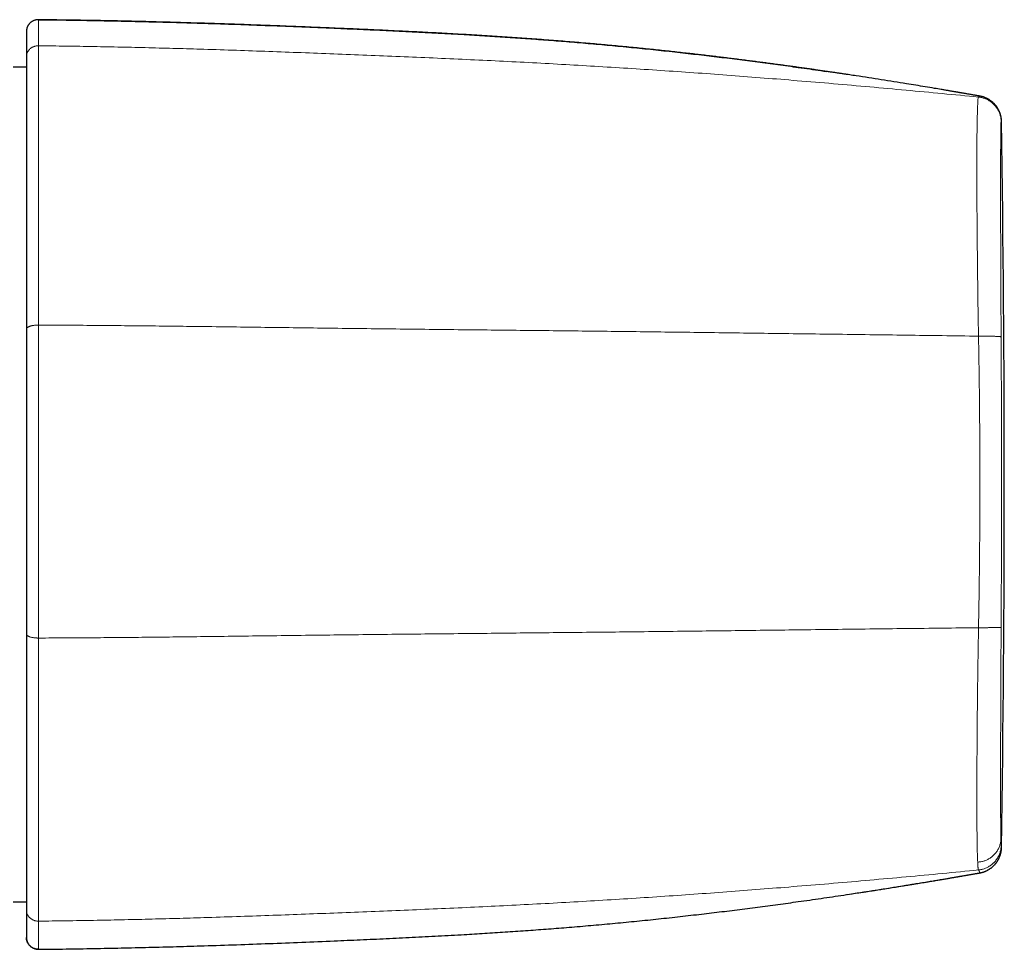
# Model space of a CAD drawing. Header units: millimetres. Extents: x 8 to 495, y 12 to 283.
# Tile 22 of 22: x 454 to 495, y 227 to 265. Entities that reach past the tile are written whole.
import ezdxf

# ---------------------------------------------------------------- set-up
doc = ezdxf.new("R2010")
doc.units = ezdxf.units.MM

msp = doc.modelspace()

# ---------------------------------------------------------------- linework, layer by layer
at = {"color": 7, "linetype": 'Continuous', "lineweight": 30}
for p, q in [((454.083, 265.002), (454.082, 264.995)), ((454.082, 263.5), (453.521, 263.5)), ((494.055, 262.289), (494.055, 262.289)), ((494.966, 261.229), (494.966, 261.218)), ((454.082, 252.514), (454.082, 239.726)), ((494.966, 230.781), (494.966, 230.782)), ((494.055, 229.711), (494.055, 229.711)), ((453.521, 228.5), (454.082, 228.5))]:
    msp.add_line(p, q, dxfattribs=at)
at = {"color": 8, "linetype": 'Continuous', "lineweight": 0}
msp.add_line((494.966, 230.782), (494.966, 230.782), dxfattribs=at)
at = {"color": 7, "linetype": 'Continuous', "lineweight": 30}
msp.add_arc((-504.918, 246), 1000, 359.128012, 0.871988, dxfattribs=at)
for points, knots in [([(454.588, 265.495), (454.58, 265.495), (454.564, 265.495), (454.541, 265.493), (454.523, 265.491), (454.507, 265.489), (454.491, 265.486), (454.471, 265.482), (454.443, 265.475), (454.412, 265.465), (454.378, 265.451), (454.344, 265.435), (454.313, 265.416), (454.283, 265.396), (454.256, 265.374), (454.23, 265.35), (454.204, 265.323), (454.182, 265.295), (454.163, 265.268), (454.148, 265.243), (454.134, 265.218), (454.123, 265.194), (454.114, 265.172), (454.109, 265.155), (454.105, 265.143), (454.102, 265.136), (454.1, 265.128), (454.098, 265.12), (454.096, 265.113), (454.095, 265.105), (454.093, 265.098), (454.091, 265.09), (454.09, 265.081), (454.088, 265.071), (454.086, 265.06), (454.085, 265.049), (454.084, 265.037), (454.083, 265.025), (454.082, 265.013), (454.082, 265.006), (454.082, 265.002)], [0, 0, 0, 0, 0.02732, 0.050858, 0.070614, 0.086588, 0.099374, 0.124248, 0.14985, 0.188945, 0.228041, 0.267137, 0.306204, 0.344126, 0.380655, 0.416645, 0.455262, 0.497313, 0.52908, 0.55999, 0.590043, 0.618503, 0.643391, 0.664597, 0.67382, 0.682182, 0.690455, 0.69912, 0.708444, 0.718641, 0.729875, 0.742268, 0.760746, 0.781598, 0.80493, 0.836303, 0.871443, 0.910411, 0.953253, 1, 1, 1, 1]), ([(454.587, 265.495), (454.973, 265.49), (455.745, 265.481), (456.903, 265.462), (458.061, 265.439), (459.219, 265.412), (460.376, 265.381), (461.602, 265.344), (462.897, 265.301), (464.261, 265.251), (465.625, 265.198), (466.898, 265.146), (468.08, 265.094), (469.17, 265.044), (470.261, 264.991), (471.352, 264.935), (472.365, 264.879), (473.3, 264.824), (474.156, 264.769), (475.013, 264.71), (475.87, 264.647), (476.743, 264.578), (477.634, 264.503), (478.542, 264.422), (479.45, 264.335), (480.357, 264.243), (481.265, 264.145), (482.154, 264.045), (483.027, 263.942), (483.882, 263.836), (484.737, 263.726), (485.592, 263.613), (486.479, 263.49), (487.16, 263.394), (487.555, 263.335), (487.633, 263.324)], [0, 0, 0, 0, 0.03494, 0.06988, 0.10482, 0.139759, 0.174699, 0.209638, 0.250816, 0.291995, 0.333174, 0.374354, 0.407301, 0.440249, 0.473202, 0.506159, 0.539119, 0.565019, 0.590922, 0.616829, 0.642743, 0.668665, 0.696164, 0.723668, 0.751178, 0.778698, 0.806233, 0.833782, 0.859769, 0.885766, 0.911773, 0.937787, 0.963809, 0.992857, 1, 1, 1, 1]), ([(494.055, 262.29), (494.054, 262.29), (494.049, 262.291), (494.04, 262.292), (494.028, 262.294), (494.01, 262.297), (493.985, 262.302), (493.953, 262.307), (493.911, 262.315), (493.858, 262.324), (493.794, 262.335), (493.725, 262.347), (493.652, 262.359), (493.582, 262.371), (493.517, 262.383), (493.459, 262.393), (493.401, 262.403), (493.349, 262.412), (493.303, 262.419), (493.263, 262.426), (493.225, 262.433), (493.193, 262.438), (493.166, 262.443), (493.146, 262.446), (493.13, 262.449), (493.118, 262.451), (493.111, 262.452), (493.107, 262.453), (493.105, 262.454), (493.101, 262.454), (493.093, 262.456), (493.08, 262.458), (493.062, 262.461), (493.039, 262.465), (493.01, 262.47), (492.976, 262.476), (492.936, 262.482), (492.891, 262.49), (492.84, 262.499), (492.784, 262.508), (492.723, 262.519), (492.657, 262.53), (492.587, 262.542), (492.514, 262.554), (492.369, 262.579), (492.119, 262.621), (491.762, 262.68), (491.371, 262.744), (490.935, 262.816), (490.453, 262.893), (489.926, 262.976), (489.397, 263.059), (489, 263.12), (488.735, 263.16), (488.601, 263.18), (488.467, 263.2), (488.33, 263.221), (488.191, 263.242), (488.048, 263.263), (487.902, 263.284), (487.752, 263.306), (487.587, 263.33), (487.408, 263.356), (487.213, 263.385), (487.013, 263.413), (486.807, 263.443), (486.595, 263.472), (486.378, 263.503), (486.155, 263.534), (485.926, 263.565), (485.691, 263.597), (485.45, 263.63), (485.204, 263.663), (484.957, 263.695), (484.71, 263.728), (484.462, 263.76), (484.209, 263.792), (483.95, 263.825), (483.692, 263.857), (483.435, 263.889), (483.177, 263.921), (482.915, 263.952), (482.649, 263.984), (482.378, 264.016), (482.103, 264.048), (481.813, 264.081), (481.509, 264.115), (481.19, 264.15), (480.866, 264.186), (480.536, 264.221), (480.201, 264.256), (479.861, 264.29), (479.515, 264.325), (479.163, 264.359), (478.806, 264.393), (478.445, 264.427), (478.082, 264.46), (477.715, 264.493), (477.343, 264.525), (476.963, 264.557), (476.575, 264.588), (476.18, 264.62), (475.779, 264.65), (475.373, 264.681), (474.963, 264.71), (474.551, 264.739), (474.136, 264.767), (473.715, 264.794), (473.287, 264.821), (472.85, 264.848), (472.404, 264.874), (471.953, 264.899), (471.497, 264.924), (471.035, 264.949), (470.567, 264.973), (470.094, 264.996), (469.616, 265.02), (469.133, 265.043), (468.645, 265.065), (468.151, 265.088), (467.654, 265.11), (467.155, 265.131), (466.654, 265.153), (466.148, 265.174), (465.632, 265.195), (465.108, 265.216), (464.575, 265.236), (464.036, 265.257), (463.492, 265.276), (462.942, 265.296), (462.387, 265.315), (461.826, 265.333), (461.259, 265.351), (460.688, 265.369), (460.11, 265.385), (459.527, 265.401), (458.939, 265.416), (458.344, 265.43), (457.762, 265.443), (457.191, 265.454), (456.632, 265.464), (456.068, 265.473), (455.499, 265.481), (455.005, 265.488), (454.701, 265.491), (454.587, 265.492)], [0, 0, 0, 0, 0.000152, 0.000626, 0.00112, 0.001634, 0.002774, 0.004003, 0.00532, 0.007457, 0.009676, 0.011979, 0.014371, 0.016852, 0.018644, 0.020478, 0.022241, 0.023883, 0.025091, 0.026227, 0.027294, 0.028293, 0.028875, 0.029427, 0.029873, 0.030192, 0.030354, 0.030438, 0.030481, 0.030531, 0.030761, 0.031073, 0.031552, 0.032146, 0.032857, 0.033747, 0.034771, 0.035929, 0.03722, 0.038644, 0.040202, 0.041894, 0.043717, 0.045586, 0.047455, 0.054803, 0.06475, 0.074707, 0.084674, 0.09804, 0.111427, 0.124837, 0.138271, 0.141645, 0.145021, 0.1484, 0.151854, 0.155414, 0.159013, 0.162714, 0.166517, 0.170422, 0.175204, 0.18013, 0.1852, 0.190415, 0.195774, 0.201278, 0.206926, 0.212718, 0.218654, 0.224735, 0.230959, 0.237328, 0.243465, 0.24973, 0.256122, 0.262643, 0.269291, 0.275673, 0.282169, 0.288779, 0.295501, 0.302337, 0.309286, 0.316347, 0.324246, 0.332281, 0.340452, 0.348759, 0.357203, 0.365782, 0.374498, 0.383351, 0.39234, 0.401466, 0.410562, 0.419791, 0.429152, 0.438645, 0.448446, 0.458383, 0.468457, 0.478668, 0.489015, 0.499309, 0.509734, 0.520292, 0.530981, 0.542025, 0.553207, 0.564527, 0.575984, 0.587578, 0.599311, 0.61118, 0.623161, 0.635278, 0.647532, 0.659924, 0.672452, 0.68489, 0.69746, 0.710163, 0.722998, 0.736232, 0.749603, 0.763112, 0.77676, 0.790545, 0.804468, 0.81853, 0.832729, 0.847067, 0.861542, 0.876156, 0.890908, 0.905798, 0.920826, 0.934723, 0.948736, 0.962865, 0.97711, 0.991471, 1, 1, 1, 1]), ([(454.082, 264.995), (454.082, 264.995), (454.082, 264.995), (454.082, 264.99), (454.082, 264.981), (454.082, 264.967), (454.082, 264.949), (454.082, 264.926), (454.082, 264.898), (454.082, 264.864), (454.082, 264.823), (454.082, 264.777), (454.082, 264.726), (454.082, 264.669), (454.082, 264.607), (454.082, 264.54), (454.082, 264.468), (454.082, 264.39), (454.082, 264.307), (454.082, 264.22), (454.082, 264.128), (454.082, 264.032), (454.082, 263.963), (454.082, 263.929)], [0, 0, 0, 0, 0.0447942, 0.0895895, 0.134386, 0.1791839, 0.2239832, 0.2687836, 0.3135853, 0.3628681, 0.4121518, 0.4614361, 0.5107207, 0.5600052, 0.6092894, 0.6585728, 0.7078552, 0.7571364, 0.8064162, 0.8548144, 0.9032111, 0.9516062, 1, 1, 1, 1]), ([(454.082, 263.929), (454.082, 263.892), (454.082, 263.818), (454.082, 263.701), (454.082, 263.578), (454.082, 263.45), (454.082, 263.318), (454.082, 263.181), (454.082, 263.04), (454.082, 262.895), (454.082, 262.743), (454.082, 262.585), (454.082, 262.421), (454.082, 262.252), (454.082, 262.078), (454.082, 261.899), (454.082, 261.716), (454.082, 261.528), (454.082, 261.334), (454.082, 261.137), (454.082, 260.934), (454.082, 260.728), (454.082, 260.516), (454.082, 260.301), (454.082, 260.087), (454.082, 259.875), (454.082, 259.666), (454.082, 259.453), (454.082, 259.237), (454.082, 259.018), (454.082, 258.789), (454.082, 258.549), (454.082, 258.298), (454.082, 258.044), (454.082, 257.786), (454.082, 257.525), (454.082, 257.26), (454.082, 256.999), (454.082, 256.743), (454.082, 256.491), (454.082, 256.237), (454.082, 255.98), (454.082, 255.721), (454.082, 255.459), (454.082, 255.194), (454.082, 254.928), (454.082, 254.659), (454.082, 254.387), (454.082, 254.114), (454.082, 253.844), (454.082, 253.577), (454.082, 253.314), (454.082, 253.049), (454.082, 252.783), (454.082, 252.604), (454.082, 252.514)], [0, 0, 0, 0, 0.019669, 0.039338, 0.059007, 0.078676, 0.098345, 0.117663, 0.136981, 0.156298, 0.175616, 0.195328, 0.21504, 0.234752, 0.254464, 0.274176, 0.293887, 0.313599, 0.333311, 0.353023, 0.372735, 0.392447, 0.41216, 0.431872, 0.451584, 0.469653, 0.487723, 0.505792, 0.523861, 0.541931, 0.56, 0.579712, 0.599424, 0.619136, 0.638848, 0.65856, 0.678272, 0.697984, 0.716053, 0.734123, 0.752192, 0.770261, 0.78833, 0.8064, 0.824469, 0.842538, 0.860607, 0.878677, 0.896746, 0.914815, 0.931852, 0.948889, 0.965926, 0.982963, 1, 1, 1, 1]), ([(494.966, 261.222), (494.966, 261.239), (494.965, 261.27), (494.961, 261.317), (494.956, 261.36), (494.949, 261.401), (494.942, 261.439), (494.933, 261.474), (494.925, 261.506), (494.916, 261.536), (494.907, 261.563), (494.898, 261.587), (494.89, 261.609), (494.882, 261.628), (494.875, 261.645), (494.869, 261.658), (494.864, 261.669), (494.86, 261.678), (494.857, 261.684), (494.854, 261.691), (494.85, 261.698), (494.848, 261.703), (494.845, 261.708), (494.842, 261.713), (494.838, 261.722), (494.831, 261.735), (494.821, 261.752), (494.81, 261.772), (494.796, 261.795), (494.78, 261.82), (494.761, 261.848), (494.738, 261.877), (494.713, 261.909), (494.684, 261.943), (494.652, 261.977), (494.616, 262.012), (494.578, 262.046), (494.537, 262.079), (494.491, 262.112), (494.442, 262.144), (494.392, 262.173), (494.34, 262.199), (494.289, 262.222), (494.235, 262.243), (494.178, 262.262), (494.118, 262.278), (494.076, 262.286), (494.055, 262.29)], [0, 0, 0, 0, 0.046707, 0.090867, 0.132473, 0.171517, 0.207994, 0.241899, 0.273228, 0.301978, 0.328146, 0.351729, 0.372726, 0.391136, 0.406959, 0.420198, 0.429666, 0.437168, 0.44272, 0.446513, 0.452351, 0.456435, 0.458723, 0.46199, 0.466322, 0.47485, 0.48584, 0.497787, 0.511725, 0.527655, 0.545579, 0.5655, 0.587008, 0.610444, 0.635809, 0.663105, 0.689599, 0.717694, 0.747391, 0.778693, 0.811599, 0.840246, 0.870004, 0.900868, 0.93283, 0.965879, 1, 1, 1, 1]), ([(494.966, 261.222), (494.966, 261.222), (494.966, 261.221), (494.966, 261.219), (494.966, 261.218)], [0, 0, 0, 0, 0.382179, 1, 1, 1, 1]), ([(454.082, 239.726), (454.082, 239.622), (454.082, 239.415), (454.082, 239.106), (454.082, 238.799), (454.082, 238.495), (454.082, 238.194), (454.082, 237.898), (454.082, 237.605), (454.082, 237.316), (454.082, 237.026), (454.082, 236.738), (454.082, 236.45), (454.082, 236.166), (454.082, 235.884), (454.082, 235.605), (454.082, 235.33), (454.082, 235.058), (454.082, 234.789), (454.082, 234.523), (454.082, 234.261), (454.082, 234.003), (454.082, 233.748), (454.082, 233.497), (454.082, 233.256), (454.082, 233.026), (454.082, 232.806), (454.082, 232.589), (454.082, 232.376), (454.082, 232.167), (454.082, 231.954), (454.082, 231.739), (454.082, 231.523), (454.082, 231.311), (454.082, 231.103), (454.082, 230.9), (454.082, 230.701), (454.082, 230.513), (454.082, 230.334), (454.082, 230.164), (454.082, 229.999), (454.082, 229.837), (454.082, 229.68), (454.082, 229.527), (454.082, 229.378), (454.082, 229.233), (454.082, 229.092), (454.082, 228.956), (454.082, 228.824), (454.082, 228.699), (454.082, 228.581), (454.082, 228.469), (454.082, 228.361), (454.082, 228.256), (454.082, 228.19), (454.082, 228.157)], [0, 0, 0, 0, 0.019669, 0.039338, 0.059007, 0.078677, 0.098346, 0.117663, 0.136981, 0.156299, 0.175616, 0.195328, 0.21504, 0.234752, 0.254464, 0.274176, 0.293888, 0.3136, 0.333312, 0.353023, 0.372735, 0.392448, 0.41216, 0.431872, 0.451584, 0.469653, 0.487723, 0.505792, 0.523861, 0.541931, 0.56, 0.579712, 0.599424, 0.619136, 0.638848, 0.65856, 0.678272, 0.697984, 0.716054, 0.734123, 0.752192, 0.770261, 0.788331, 0.8064, 0.824469, 0.842538, 0.860608, 0.878677, 0.896746, 0.914815, 0.931852, 0.948889, 0.965926, 0.982963, 1, 1, 1, 1]), ([(494.055, 229.71), (494.065, 229.712), (494.084, 229.716), (494.111, 229.721), (494.135, 229.727), (494.154, 229.732), (494.17, 229.737), (494.183, 229.74), (494.192, 229.743), (494.2, 229.746), (494.208, 229.748), (494.219, 229.752), (494.234, 229.757), (494.256, 229.765), (494.282, 229.775), (494.31, 229.787), (494.345, 229.803), (494.386, 229.824), (494.433, 229.85), (494.475, 229.877), (494.512, 229.903), (494.545, 229.928), (494.577, 229.954), (494.606, 229.979), (494.633, 230.005), (494.658, 230.03), (494.682, 230.055), (494.703, 230.079), (494.721, 230.1), (494.736, 230.119), (494.748, 230.135), (494.758, 230.149), (494.766, 230.16), (494.773, 230.17), (494.778, 230.178), (494.783, 230.185), (494.787, 230.192), (494.792, 230.199), (494.796, 230.206), (494.8, 230.213), (494.804, 230.218), (494.808, 230.225), (494.812, 230.232), (494.817, 230.241), (494.823, 230.25), (494.829, 230.261), (494.835, 230.273), (494.841, 230.284), (494.847, 230.295), (494.852, 230.305), (494.857, 230.315), (494.862, 230.326), (494.867, 230.337), (494.872, 230.347), (494.875, 230.356), (494.879, 230.364), (494.883, 230.374), (494.887, 230.385), (494.892, 230.397), (494.897, 230.409), (494.901, 230.422), (494.906, 230.435), (494.911, 230.45), (494.916, 230.466), (494.921, 230.481), (494.924, 230.493), (494.927, 230.503), (494.93, 230.514), (494.933, 230.524), (494.935, 230.535), (494.937, 230.543), (494.939, 230.552), (494.941, 230.56), (494.943, 230.57), (494.945, 230.58), (494.947, 230.59), (494.949, 230.599), (494.951, 230.609), (494.952, 230.619), (494.954, 230.631), (494.956, 230.643), (494.958, 230.655), (494.959, 230.668), (494.96, 230.68), (494.961, 230.689), (494.962, 230.697), (494.963, 230.703), (494.963, 230.709), (494.963, 230.714), (494.964, 230.719), (494.964, 230.723), (494.964, 230.726), (494.964, 230.73), (494.965, 230.733), (494.965, 230.737), (494.965, 230.742), (494.965, 230.747), (494.966, 230.754), (494.966, 230.762), (494.966, 230.771), (494.966, 230.778), (494.966, 230.781)], [0, 0, 0, 0, 0.013239, 0.024958, 0.035154, 0.043824, 0.050967, 0.056293, 0.060266, 0.063288, 0.066538, 0.070093, 0.07796, 0.087003, 0.099105, 0.111902, 0.125318, 0.146532, 0.168263, 0.190134, 0.206447, 0.222699, 0.238915, 0.255337, 0.269013, 0.283211, 0.297133, 0.310147, 0.322611, 0.331727, 0.34061, 0.347903, 0.353723, 0.358733, 0.362985, 0.36648, 0.369907, 0.373378, 0.378278, 0.381085, 0.384209, 0.387652, 0.391424, 0.396173, 0.401689, 0.408356, 0.415815, 0.42274, 0.429013, 0.434838, 0.440835, 0.44939, 0.457113, 0.463509, 0.468581, 0.474227, 0.480688, 0.488352, 0.497223, 0.506857, 0.516354, 0.525741, 0.539324, 0.553606, 0.566818, 0.578687, 0.587168, 0.597332, 0.609092, 0.619969, 0.629133, 0.637726, 0.647364, 0.659185, 0.672098, 0.68441, 0.695714, 0.706021, 0.721833, 0.737692, 0.754735, 0.774007, 0.794547, 0.813155, 0.831459, 0.842439, 0.853767, 0.864408, 0.874021, 0.882607, 0.891251, 0.897172, 0.903648, 0.910679, 0.918264, 0.926857, 0.937439, 0.950045, 0.964674, 0.981326, 1, 1, 1, 1]), ([(454.587, 226.505), (454.973, 226.51), (455.745, 226.519), (456.903, 226.538), (458.061, 226.561), (459.219, 226.588), (460.376, 226.619), (461.602, 226.656), (462.897, 226.699), (464.261, 226.749), (465.625, 226.802), (466.898, 226.854), (468.08, 226.906), (469.17, 226.956), (470.261, 227.009), (471.352, 227.065), (472.365, 227.121), (473.3, 227.176), (474.156, 227.231), (475.013, 227.29), (475.87, 227.353), (476.743, 227.422), (477.634, 227.497), (478.542, 227.578), (479.45, 227.665), (480.357, 227.757), (481.265, 227.855), (482.154, 227.955), (483.027, 228.058), (483.882, 228.164), (484.737, 228.274), (485.592, 228.388), (486.479, 228.51), (487.399, 228.641), (488.352, 228.782), (489.304, 228.926), (490.256, 229.076), (491.207, 229.229), (492.158, 229.387), (493.109, 229.549), (493.742, 229.66), (494.059, 229.716)], [0, 0, 0, 0, 0.029204, 0.058407, 0.087611, 0.116815, 0.146018, 0.175222, 0.20964, 0.244058, 0.278476, 0.312896, 0.340434, 0.367973, 0.395516, 0.423062, 0.450612, 0.47226, 0.49391, 0.515563, 0.537224, 0.55889, 0.581874, 0.604863, 0.627856, 0.650858, 0.673873, 0.696899, 0.71862, 0.740349, 0.762086, 0.78383, 0.805579, 0.829859, 0.854145, 0.878436, 0.902733, 0.927036, 0.951346, 0.975667, 1, 1, 1, 1]), ([(488.509, 228.806), (488.62, 228.823), (488.825, 228.854), (489.127, 228.9), (489.416, 228.944), (489.707, 228.99), (490, 229.035), (490.295, 229.082), (490.592, 229.129), (490.84, 229.169), (491.038, 229.201), (491.183, 229.225), (491.323, 229.248), (491.459, 229.27), (491.589, 229.292), (491.713, 229.312), (491.83, 229.331), (491.94, 229.35), (492.046, 229.367), (492.148, 229.384), (492.247, 229.401), (492.343, 229.417), (492.435, 229.432), (492.523, 229.447), (492.606, 229.461), (492.685, 229.475), (492.759, 229.487), (492.831, 229.5), (492.9, 229.511), (492.966, 229.523), (493.028, 229.533), (493.083, 229.543), (493.123, 229.55), (493.149, 229.554), (493.166, 229.557), (493.186, 229.56), (493.21, 229.564), (493.238, 229.569), (493.269, 229.575), (493.301, 229.58), (493.343, 229.587), (493.394, 229.596), (493.452, 229.606), (493.507, 229.616), (493.559, 229.625), (493.608, 229.633), (493.654, 229.641), (493.697, 229.649), (493.74, 229.656), (493.784, 229.664), (493.828, 229.671), (493.874, 229.679), (493.913, 229.686), (493.943, 229.691), (493.965, 229.695), (493.987, 229.699), (494.01, 229.703), (494.032, 229.706), (494.047, 229.709), (494.054, 229.71), (494.055, 229.71)], [0, 0, 0, 0, 0.05681, 0.106067, 0.155693, 0.205689, 0.256056, 0.306793, 0.357902, 0.409302, 0.435043, 0.459978, 0.484108, 0.507432, 0.52995, 0.551664, 0.571399, 0.590419, 0.608723, 0.626313, 0.643187, 0.65987, 0.67579, 0.690949, 0.705347, 0.718985, 0.731864, 0.743984, 0.756442, 0.767986, 0.778621, 0.788387, 0.79731, 0.799591, 0.802578, 0.806279, 0.810735, 0.815919, 0.821825, 0.827943, 0.833964, 0.845516, 0.856721, 0.867707, 0.878383, 0.888773, 0.898906, 0.908866, 0.919299, 0.929708, 0.940696, 0.952267, 0.964424, 0.970073, 0.97584, 0.981726, 0.987732, 0.993733, 0.999223, 1, 1, 1, 1]), ([(454.082, 228.157), (454.082, 228.124), (454.082, 228.058), (454.082, 227.964), (454.082, 227.875), (454.082, 227.79), (454.082, 227.709), (454.082, 227.632), (454.082, 227.557), (454.082, 227.485), (454.082, 227.416), (454.082, 227.352), (454.082, 227.294), (454.082, 227.241), (454.082, 227.193), (454.082, 227.15), (454.082, 227.113), (454.082, 227.081), (454.082, 227.055), (454.082, 227.034), (454.082, 227.019), (454.082, 227.009), (454.082, 227.006), (454.082, 227.005)], [0, 0, 0, 0, 0.044794, 0.08959, 0.134386, 0.179184, 0.223984, 0.268784, 0.313586, 0.362869, 0.412152, 0.461437, 0.510721, 0.560006, 0.60929, 0.658573, 0.707856, 0.757137, 0.806417, 0.854815, 0.903211, 0.951606, 1, 1, 1, 1]), ([(454.587, 226.505), (454.571, 226.506), (454.538, 226.506), (454.489, 226.513), (454.44, 226.525), (454.394, 226.541), (454.349, 226.562), (454.307, 226.587), (454.267, 226.616), (454.231, 226.649), (454.198, 226.685), (454.168, 226.724), (454.142, 226.767), (454.12, 226.811), (454.103, 226.858), (454.091, 226.906), (454.084, 226.956), (454.083, 226.989), (454.082, 227.005)], [0, 0, 0, 0, 0.0627274, 0.1254485, 0.1881637, 0.2508767, 0.3135913, 0.3751909, 0.4367947, 0.4984011, 0.5600077, 0.6228678, 0.6857236, 0.7485752, 0.8114252, 0.8742774, 0.9371356, 1, 1, 1, 1]), ([(454.082, 226.996), (454.082, 226.995), (454.082, 226.992), (454.083, 226.986), (454.083, 226.98), (454.083, 226.973), (454.084, 226.966), (454.084, 226.958), (454.085, 226.95), (454.086, 226.942), (454.088, 226.933), (454.089, 226.924), (454.091, 226.915), (454.093, 226.904), (454.095, 226.894), (454.098, 226.884), (454.1, 226.875), (454.104, 226.862), (454.109, 226.845), (454.116, 226.826), (454.126, 226.803), (454.138, 226.778), (454.154, 226.748), (454.176, 226.715), (454.205, 226.679), (454.231, 226.652), (454.254, 226.631), (454.274, 226.614), (454.297, 226.597), (454.324, 226.579), (454.354, 226.563), (454.386, 226.548), (454.42, 226.535), (454.457, 226.523), (454.497, 226.514), (454.541, 226.509), (454.572, 226.508), (454.587, 226.508)], [0, 0, 0, 0, 0.060638, 0.116346, 0.167142, 0.21305, 0.254102, 0.290343, 0.321841, 0.345592, 0.365901, 0.382945, 0.39703, 0.408699, 0.418892, 0.425731, 0.434284, 0.444852, 0.460191, 0.478431, 0.49957, 0.523596, 0.548501, 0.58881, 0.627636, 0.664977, 0.686674, 0.70836, 0.732972, 0.760968, 0.792346, 0.82108, 0.852162, 0.885594, 0.921377, 0.959512, 1, 1, 1, 1])]:
    msp.add_open_spline(points, degree=3, knots=knots, dxfattribs=at)
at = {"color": 8, "linetype": 'Continuous', "lineweight": 0}
for points, knots in [([(454.587, 265.494), (454.587, 265.494), (454.587, 265.494), (454.587, 265.49), (454.587, 265.481), (454.587, 265.466), (454.587, 265.448), (454.587, 265.424), (454.587, 265.395), (454.587, 265.36), (454.587, 265.319), (454.587, 265.271), (454.587, 265.219), (454.587, 265.161), (454.587, 265.097), (454.587, 265.028), (454.587, 264.954), (454.587, 264.874), (454.587, 264.789), (454.587, 264.7), (454.588, 264.605), (454.588, 264.506), (454.588, 264.436), (454.588, 264.401)], [0, 0, 0, 0, 0.005587, 0.052226, 0.098865, 0.145504, 0.192142, 0.238781, 0.28542, 0.336723, 0.388026, 0.43933, 0.490633, 0.541936, 0.59324, 0.644543, 0.695846, 0.747149, 0.798452, 0.848838, 0.899225, 0.949612, 1, 1, 1, 1]), ([(454.588, 264.401), (454.571, 264.401), (454.538, 264.4), (454.489, 264.393), (454.44, 264.382), (454.394, 264.367), (454.349, 264.347), (454.307, 264.324), (454.267, 264.296), (454.231, 264.266), (454.198, 264.232), (454.168, 264.194), (454.142, 264.154), (454.121, 264.112), (454.103, 264.068), (454.091, 264.022), (454.084, 263.976), (454.083, 263.945), (454.082, 263.929)], [0, 0, 0, 0, 0.062727, 0.125449, 0.188164, 0.250877, 0.313591, 0.375191, 0.436795, 0.498401, 0.560008, 0.622868, 0.685724, 0.748575, 0.811425, 0.874277, 0.937136, 1, 1, 1, 1]), ([(454.588, 264.401), (454.973, 264.397), (455.744, 264.388), (456.9, 264.369), (458.056, 264.346), (459.212, 264.319), (460.368, 264.288), (461.592, 264.252), (462.885, 264.21), (464.247, 264.162), (465.609, 264.112), (466.98, 264.06), (468.36, 264.005), (469.749, 263.948), (471.138, 263.889), (472.527, 263.826), (473.916, 263.76), (475.305, 263.689), (476.693, 263.613), (478.081, 263.532), (479.468, 263.446), (480.855, 263.355), (482.242, 263.258), (483.628, 263.156), (485.014, 263.049), (486.445, 262.934), (487.921, 262.81), (489.442, 262.677), (490.963, 262.539), (492.482, 262.397), (493.494, 262.298), (494.001, 262.249)], [0, 0, 0, 0, 0.029283, 0.058566, 0.08785, 0.117133, 0.146417, 0.175701, 0.210214, 0.244726, 0.279238, 0.313749, 0.348965, 0.384181, 0.419399, 0.454618, 0.489832, 0.525044, 0.560259, 0.595469, 0.63067, 0.66587, 0.701075, 0.736281, 0.771482, 0.806674, 0.845371, 0.88405, 0.922712, 0.96136, 1, 1, 1, 1]), ([(454.588, 264.401), (454.588, 264.369), (454.588, 264.307), (454.588, 264.207), (454.588, 264.104), (454.588, 263.998), (454.588, 263.887), (454.588, 263.766), (454.588, 263.634), (454.588, 263.489), (454.588, 263.339), (454.588, 263.19), (454.588, 263.042), (454.588, 262.896), (454.588, 262.745), (454.588, 262.591), (454.588, 262.433), (454.588, 262.271), (454.588, 262.105), (454.588, 261.936), (454.588, 261.763), (454.588, 261.586), (454.588, 261.406), (454.588, 261.222), (454.588, 261.034), (454.588, 260.843), (454.588, 260.649), (454.588, 260.448), (454.588, 260.24), (454.588, 260.026), (454.588, 259.807), (454.588, 259.586), (454.588, 259.361), (454.588, 259.136), (454.588, 258.911), (454.588, 258.687), (454.588, 258.459), (454.588, 258.229), (454.588, 257.996), (454.588, 257.761), (454.588, 257.522), (454.588, 257.277), (454.588, 257.026), (454.588, 256.767), (454.588, 256.506), (454.588, 256.243), (454.588, 255.977), (454.588, 255.708), (454.588, 255.436), (454.588, 255.163), (454.588, 254.887), (454.588, 254.608), (454.588, 254.328), (454.588, 254.05), (454.588, 253.777), (454.588, 253.506), (454.588, 253.235), (454.588, 252.961), (454.588, 252.778), (454.588, 252.686)], [0, 0, 0, 0, 0.016391, 0.032782, 0.049174, 0.065565, 0.081956, 0.098347, 0.117665, 0.136983, 0.1563, 0.175618, 0.192866, 0.210114, 0.227362, 0.24461, 0.261858, 0.279106, 0.296354, 0.313602, 0.330849, 0.348097, 0.365345, 0.382593, 0.399841, 0.417089, 0.434336, 0.451584, 0.469653, 0.487723, 0.505792, 0.523861, 0.54193, 0.559999, 0.577247, 0.594495, 0.611743, 0.628991, 0.646238, 0.663486, 0.680734, 0.697982, 0.716051, 0.73412, 0.75219, 0.770259, 0.788328, 0.806397, 0.824467, 0.842536, 0.860605, 0.878675, 0.896744, 0.914814, 0.931851, 0.948888, 0.965925, 0.982963, 1, 1, 1, 1]), ([(494.001, 252.222), (493.993, 252.658), (493.978, 253.53), (493.961, 254.812), (493.948, 256.048), (493.938, 257.218), (493.933, 258.302), (493.931, 259.285), (493.933, 260.148), (493.938, 260.878), (493.948, 261.465), (493.961, 261.895), (493.978, 262.176), (493.993, 262.224), (494.001, 262.249)], [0, 0, 0, 0, 0.083172, 0.166453, 0.249782, 0.333146, 0.416545, 0.499973, 0.583398, 0.666808, 0.75019, 0.83353, 0.916809, 1, 1, 1, 1]), ([(494.001, 262.249), (494.003, 262.251), (494.007, 262.255), (494.013, 262.261), (494.018, 262.266), (494.024, 262.271), (494.028, 262.275), (494.033, 262.278), (494.037, 262.282), (494.041, 262.284), (494.045, 262.286), (494.049, 262.288), (494.052, 262.289), (494.055, 262.29), (494.055, 262.29), (494.055, 262.289)], [0, 0, 0, 0, 0.075416, 0.149769, 0.223132, 0.295578, 0.367174, 0.437986, 0.520524, 0.602166, 0.683012, 0.763159, 0.876628, 0.989124, 1, 1, 1, 1]), ([(494.001, 262.249), (494.023, 262.246), (494.069, 262.241), (494.136, 262.227), (494.202, 262.209), (494.267, 262.187), (494.331, 262.161), (494.393, 262.131), (494.454, 262.095), (494.515, 262.054), (494.574, 262.008), (494.63, 261.957), (494.683, 261.903), (494.731, 261.845), (494.775, 261.783), (494.814, 261.719), (494.849, 261.652), (494.879, 261.582), (494.903, 261.511), (494.923, 261.439), (494.937, 261.366), (494.946, 261.293), (494.948, 261.243), (494.948, 261.219)], [0, 0, 0, 0, 0.044729, 0.089517, 0.134341, 0.179182, 0.224026, 0.268862, 0.313683, 0.362964, 0.412227, 0.461475, 0.510717, 0.55996, 0.609214, 0.658484, 0.707775, 0.757085, 0.806409, 0.854854, 0.903284, 0.951676, 1, 1, 1, 1]), ([(494.948, 252.193), (494.948, 252.27), (494.947, 252.425), (494.946, 252.657), (494.945, 252.888), (494.943, 253.119), (494.942, 253.35), (494.941, 253.575), (494.94, 253.795), (494.939, 254.01), (494.938, 254.223), (494.937, 254.436), (494.936, 254.647), (494.935, 254.857), (494.934, 255.065), (494.933, 255.271), (494.933, 255.476), (494.932, 255.677), (494.931, 255.876), (494.931, 256.071), (494.93, 256.263), (494.93, 256.455), (494.929, 256.645), (494.929, 256.834), (494.928, 257.02), (494.928, 257.203), (494.928, 257.383), (494.927, 257.558), (494.927, 257.729), (494.927, 257.897), (494.927, 258.063), (494.927, 258.226), (494.926, 258.387), (494.926, 258.545), (494.926, 258.698), (494.927, 258.848), (494.927, 258.994), (494.927, 259.136), (494.927, 259.273), (494.927, 259.407), (494.927, 259.536), (494.928, 259.661), (494.928, 259.78), (494.929, 259.895), (494.929, 260.004), (494.93, 260.11), (494.93, 260.211), (494.931, 260.308), (494.931, 260.402), (494.932, 260.49), (494.933, 260.574), (494.933, 260.652), (494.934, 260.726), (494.935, 260.795), (494.936, 260.858), (494.937, 260.917), (494.938, 260.97), (494.939, 261.018), (494.94, 261.062), (494.941, 261.1), (494.942, 261.131), (494.943, 261.158), (494.944, 261.179), (494.945, 261.195), (494.946, 261.208), (494.947, 261.216), (494.948, 261.218), (494.948, 261.219)], [0, 0, 0, 0, 0.016319, 0.032646, 0.04898, 0.065322, 0.08167, 0.098024, 0.113449, 0.128879, 0.144313, 0.159752, 0.175195, 0.190642, 0.206093, 0.221547, 0.237004, 0.252465, 0.267653, 0.282843, 0.298036, 0.313232, 0.328706, 0.344183, 0.359662, 0.375142, 0.390624, 0.405832, 0.42104, 0.43625, 0.45146, 0.466982, 0.482504, 0.498026, 0.513548, 0.52907, 0.544592, 0.560113, 0.5756, 0.591086, 0.60657, 0.622053, 0.637535, 0.652738, 0.66794, 0.683139, 0.698336, 0.713841, 0.729343, 0.744843, 0.760339, 0.775832, 0.791322, 0.806809, 0.822292, 0.837771, 0.853245, 0.868716, 0.884182, 0.899643, 0.915099, 0.929262, 0.943421, 0.957574, 0.971722, 0.985864, 1, 1, 1, 1]), ([(494.948, 261.219), (494.949, 261.219), (494.95, 261.221), (494.952, 261.223), (494.954, 261.225), (494.956, 261.226), (494.957, 261.227), (494.958, 261.228), (494.96, 261.229), (494.961, 261.229), (494.962, 261.229), (494.963, 261.228), (494.964, 261.227), (494.965, 261.226), (494.966, 261.224), (494.966, 261.223), (494.966, 261.222)], [0, 0, 0, 0, 0.065155, 0.129398, 0.192789, 0.255387, 0.317252, 0.37844, 0.449761, 0.520309, 0.59017, 0.659427, 0.757483, 0.854706, 0.951314, 1, 1, 1, 1]), ([(454.588, 252.686), (454.571, 252.686), (454.538, 252.685), (454.489, 252.683), (454.44, 252.679), (454.394, 252.673), (454.349, 252.666), (454.307, 252.658), (454.267, 252.648), (454.231, 252.637), (454.198, 252.624), (454.168, 252.611), (454.142, 252.596), (454.121, 252.581), (454.103, 252.565), (454.091, 252.548), (454.084, 252.531), (454.083, 252.52), (454.082, 252.514)], [0, 0, 0, 0, 0.062727, 0.125449, 0.188164, 0.250877, 0.313591, 0.375191, 0.436795, 0.498401, 0.560008, 0.622868, 0.685724, 0.748575, 0.811425, 0.874277, 0.937136, 1, 1, 1, 1]), ([(454.588, 252.686), (454.588, 252.58), (454.587, 252.37), (454.587, 252.051), (454.587, 251.731), (454.587, 251.409), (454.587, 251.086), (454.587, 250.76), (454.587, 250.443), (454.587, 250.134), (454.587, 249.832), (454.587, 249.53), (454.587, 249.227), (454.587, 248.923), (454.587, 248.618), (454.587, 248.313), (454.587, 248.007), (454.587, 247.7), (454.587, 247.393), (454.587, 247.086), (454.587, 246.785), (454.587, 246.489), (454.587, 246.198), (454.587, 245.908), (454.587, 245.618), (454.587, 245.322), (454.587, 245.02), (454.587, 244.713), (454.587, 244.406), (454.587, 244.099), (454.587, 243.793), (454.587, 243.494), (454.587, 243.2), (454.587, 242.913), (454.587, 242.627), (454.587, 242.341), (454.587, 242.057), (454.587, 241.773), (454.587, 241.49), (454.587, 241.208), (454.587, 240.927), (454.587, 240.649), (454.587, 240.374), (454.587, 240.101), (454.587, 239.83), (454.588, 239.651), (454.588, 239.561)], [0, 0, 0, 0, 0.025092, 0.050184, 0.075276, 0.100368, 0.12546, 0.150551, 0.175642, 0.198641, 0.22164, 0.244638, 0.267635, 0.290632, 0.313628, 0.336624, 0.359619, 0.382613, 0.405607, 0.428601, 0.451595, 0.473274, 0.494954, 0.516633, 0.538312, 0.559992, 0.582985, 0.605979, 0.628974, 0.651968, 0.674963, 0.697959, 0.719641, 0.741324, 0.763007, 0.784691, 0.806375, 0.82806, 0.849745, 0.871431, 0.893117, 0.914803, 0.936102, 0.957402, 0.978701, 1, 1, 1, 1]), ([(454.588, 252.686), (454.973, 252.684), (455.744, 252.681), (456.9, 252.673), (458.056, 252.663), (459.212, 252.652), (460.368, 252.639), (461.592, 252.624), (462.885, 252.607), (464.247, 252.589), (465.609, 252.571), (466.98, 252.553), (468.36, 252.536), (469.749, 252.52), (471.138, 252.504), (472.527, 252.489), (473.916, 252.475), (475.305, 252.46), (476.693, 252.444), (478.081, 252.429), (479.468, 252.412), (480.855, 252.396), (482.242, 252.378), (483.628, 252.36), (485.014, 252.342), (486.445, 252.323), (487.921, 252.304), (489.442, 252.283), (490.963, 252.263), (492.482, 252.243), (493.494, 252.229), (494.001, 252.222)], [0, 0, 0, 0, 0.029283, 0.058566, 0.08785, 0.117133, 0.146417, 0.175701, 0.210214, 0.244726, 0.279238, 0.313749, 0.348965, 0.384181, 0.419399, 0.454618, 0.489832, 0.525044, 0.560259, 0.595469, 0.63067, 0.66587, 0.701075, 0.736281, 0.771482, 0.806674, 0.845371, 0.88405, 0.922712, 0.96136, 1, 1, 1, 1]), ([(494.001, 252.222), (494.023, 252.222), (494.069, 252.223), (494.136, 252.222), (494.202, 252.222), (494.267, 252.222), (494.331, 252.221), (494.393, 252.221), (494.454, 252.22), (494.515, 252.219), (494.574, 252.217), (494.63, 252.216), (494.683, 252.215), (494.731, 252.213), (494.775, 252.211), (494.814, 252.209), (494.849, 252.207), (494.879, 252.205), (494.903, 252.202), (494.923, 252.2), (494.937, 252.198), (494.946, 252.195), (494.948, 252.194), (494.948, 252.193)], [0, 0, 0, 0, 0.0447288, 0.0895168, 0.1343411, 0.1791824, 0.2240261, 0.2688615, 0.3136826, 0.3629643, 0.4122268, 0.4614751, 0.5107167, 0.5599602, 0.6092139, 0.6584843, 0.707775, 0.7570852, 0.8064091, 0.8548543, 0.9032841, 0.9516755, 1, 1, 1, 1]), ([(494.001, 239.995), (494.008, 240.403), (494.022, 241.201), (494.038, 242.377), (494.049, 243.514), (494.056, 244.625), (494.059, 245.72), (494.059, 246.791), (494.055, 247.847), (494.047, 248.898), (494.036, 249.973), (494.021, 251.084), (494.007, 251.838), (494.001, 252.222)], [0, 0, 0, 0, 0.100048, 0.195835, 0.288462, 0.378994, 0.468317, 0.557301, 0.641692, 0.727338, 0.815033, 0.905617, 1, 1, 1, 1]), ([(494.948, 240.011), (494.949, 240.122), (494.95, 240.343), (494.952, 240.672), (494.954, 240.997), (494.955, 241.318), (494.957, 241.635), (494.958, 241.949), (494.959, 242.298), (494.961, 242.681), (494.962, 243.099), (494.963, 243.513), (494.964, 243.949), (494.965, 244.408), (494.966, 244.889), (494.966, 245.368), (494.966, 245.846), (494.966, 246.323), (494.966, 246.778), (494.966, 247.211), (494.965, 247.623), (494.965, 248.037), (494.964, 248.453), (494.963, 248.873), (494.961, 249.297), (494.96, 249.695), (494.959, 250.065), (494.957, 250.409), (494.956, 250.757), (494.954, 251.109), (494.952, 251.466), (494.951, 251.827), (494.949, 252.07), (494.948, 252.193)], [0, 0, 0, 0, 0.0273621, 0.0543635, 0.0810228, 0.1073596, 0.1333948, 0.1591495, 0.1846457, 0.219321, 0.2536054, 0.2875537, 0.3212178, 0.3609889, 0.4004943, 0.4398036, 0.4789931, 0.5181389, 0.5573161, 0.590979, 0.6247681, 0.6587319, 0.6929194, 0.7273804, 0.7621662, 0.7973294, 0.8252577, 0.8534794, 0.8820227, 0.9109162, 0.9401896, 0.9698736, 1, 1, 1, 1]), ([(454.588, 239.561), (454.973, 239.562), (455.744, 239.566), (456.9, 239.573), (458.056, 239.583), (459.212, 239.594), (460.368, 239.606), (461.592, 239.621), (462.885, 239.637), (464.247, 239.655), (465.609, 239.672), (466.98, 239.689), (468.36, 239.705), (469.749, 239.721), (471.138, 239.735), (472.527, 239.749), (473.916, 239.763), (475.305, 239.777), (476.693, 239.792), (478.081, 239.806), (479.468, 239.821), (480.855, 239.837), (482.242, 239.853), (483.628, 239.869), (485.014, 239.886), (486.445, 239.903), (487.921, 239.921), (489.442, 239.94), (490.963, 239.958), (492.482, 239.977), (493.494, 239.989), (494.001, 239.995)], [0, 0, 0, 0, 0.029283, 0.058566, 0.08785, 0.117133, 0.146417, 0.175701, 0.210214, 0.244726, 0.279238, 0.313749, 0.348965, 0.384181, 0.419399, 0.454618, 0.489832, 0.525044, 0.560259, 0.595469, 0.63067, 0.66587, 0.701075, 0.736281, 0.771482, 0.806674, 0.845371, 0.88405, 0.922712, 0.96136, 1, 1, 1, 1]), ([(493.966, 230.162), (493.961, 230.268), (493.953, 230.478), (493.943, 230.939), (493.936, 231.499), (493.932, 232.164), (493.931, 232.922), (493.933, 233.765), (493.937, 234.684), (493.944, 235.666), (493.953, 236.7), (493.966, 237.775), (493.981, 238.877), (493.994, 239.623), (494.001, 239.995)], [0, 0, 0, 0, 0.0833022, 0.1666494, 0.2500267, 0.3334216, 0.4168214, 0.5002136, 0.5835879, 0.6669379, 0.7502628, 0.8335532, 0.916775, 1, 1, 1, 1]), ([(494.001, 239.995), (494.023, 239.995), (494.069, 239.995), (494.136, 239.995), (494.202, 239.995), (494.267, 239.995), (494.331, 239.995), (494.393, 239.995), (494.454, 239.996), (494.515, 239.996), (494.574, 239.997), (494.63, 239.998), (494.683, 239.998), (494.731, 239.999), (494.775, 240), (494.814, 240.002), (494.849, 240.003), (494.879, 240.004), (494.903, 240.005), (494.923, 240.007), (494.937, 240.008), (494.946, 240.01), (494.948, 240.011), (494.948, 240.011)], [0, 0, 0, 0, 0.044729, 0.089517, 0.134341, 0.179182, 0.224026, 0.268862, 0.313683, 0.362964, 0.412227, 0.461475, 0.510717, 0.55996, 0.609214, 0.658484, 0.707775, 0.757085, 0.806409, 0.854854, 0.903284, 0.951676, 1, 1, 1, 1]), ([(494.938, 231.138), (494.937, 231.155), (494.937, 231.188), (494.936, 231.243), (494.935, 231.301), (494.934, 231.364), (494.934, 231.431), (494.933, 231.501), (494.932, 231.573), (494.932, 231.647), (494.931, 231.725), (494.931, 231.806), (494.93, 231.894), (494.93, 231.989), (494.929, 232.091), (494.929, 232.198), (494.928, 232.309), (494.928, 232.424), (494.928, 232.543), (494.927, 232.665), (494.927, 232.792), (494.927, 232.922), (494.927, 233.056), (494.927, 233.194), (494.926, 233.336), (494.926, 233.48), (494.926, 233.629), (494.926, 233.78), (494.927, 233.937), (494.927, 234.101), (494.927, 234.27), (494.927, 234.442), (494.927, 234.617), (494.928, 234.796), (494.928, 234.975), (494.928, 235.154), (494.929, 235.332), (494.929, 235.513), (494.93, 235.696), (494.93, 235.882), (494.931, 236.07), (494.931, 236.259), (494.932, 236.454), (494.933, 236.654), (494.933, 236.858), (494.934, 237.065), (494.935, 237.273), (494.936, 237.483), (494.937, 237.694), (494.938, 237.906), (494.939, 238.12), (494.94, 238.334), (494.941, 238.55), (494.942, 238.766), (494.943, 238.979), (494.944, 239.188), (494.945, 239.393), (494.946, 239.599), (494.947, 239.805), (494.948, 239.942), (494.948, 240.011)], [0, 0, 0, 0, 0.016368, 0.03274, 0.049115, 0.065495, 0.081878, 0.098264, 0.113717, 0.129172, 0.14463, 0.16009, 0.175553, 0.192812, 0.210074, 0.227338, 0.244604, 0.261872, 0.279142, 0.296413, 0.313685, 0.330958, 0.348233, 0.365508, 0.382783, 0.400059, 0.417336, 0.434612, 0.451888, 0.469986, 0.488083, 0.50618, 0.524276, 0.54237, 0.560463, 0.577732, 0.594999, 0.612265, 0.629528, 0.646789, 0.664047, 0.681303, 0.698556, 0.716627, 0.734694, 0.752757, 0.770816, 0.788871, 0.806921, 0.824966, 0.843005, 0.861039, 0.879067, 0.897088, 0.915103, 0.932083, 0.949056, 0.966022, 0.982984, 1, 1, 1, 1]), ([(454.588, 239.561), (454.571, 239.561), (454.538, 239.561), (454.489, 239.563), (454.44, 239.567), (454.394, 239.573), (454.349, 239.58), (454.307, 239.588), (454.267, 239.597), (454.231, 239.608), (454.198, 239.62), (454.168, 239.633), (454.142, 239.647), (454.121, 239.662), (454.103, 239.677), (454.091, 239.693), (454.084, 239.709), (454.083, 239.72), (454.082, 239.726)], [0, 0, 0, 0, 0.062727, 0.125449, 0.188164, 0.250877, 0.313591, 0.375191, 0.436795, 0.498401, 0.560008, 0.622868, 0.685724, 0.748575, 0.811425, 0.874277, 0.937136, 1, 1, 1, 1]), ([(454.588, 239.561), (454.588, 239.472), (454.588, 239.294), (454.588, 239.03), (454.588, 238.767), (454.588, 238.505), (454.588, 238.245), (454.588, 237.971), (454.588, 237.684), (454.588, 237.384), (454.588, 237.087), (454.588, 236.803), (454.588, 236.531), (454.588, 236.273), (454.588, 236.016), (454.588, 235.762), (454.588, 235.51), (454.588, 235.261), (454.588, 235.014), (454.588, 234.77), (454.588, 234.528), (454.588, 234.289), (454.588, 234.053), (454.588, 233.819), (454.588, 233.588), (454.588, 233.361), (454.588, 233.136), (454.588, 232.91), (454.588, 232.685), (454.588, 232.459), (454.588, 232.236), (454.588, 232.018), (454.588, 231.802), (454.588, 231.594), (454.588, 231.392), (454.588, 231.197), (454.588, 231.005), (454.588, 230.817), (454.588, 230.632), (454.588, 230.451), (454.588, 230.274), (454.588, 230.097), (454.588, 229.922), (454.588, 229.747), (454.588, 229.577), (454.588, 229.412), (454.588, 229.25), (454.588, 229.093), (454.588, 228.94), (454.588, 228.791), (454.588, 228.647), (454.588, 228.508), (454.588, 228.372), (454.588, 228.244), (454.588, 228.122), (454.588, 228.007), (454.588, 227.896), (454.588, 227.789), (454.588, 227.721), (454.588, 227.687)], [0, 0, 0, 0, 0.016391, 0.032783, 0.049174, 0.065565, 0.081956, 0.098347, 0.117665, 0.136983, 0.156301, 0.175619, 0.192867, 0.210114, 0.227362, 0.24461, 0.261858, 0.279106, 0.296354, 0.313602, 0.33085, 0.348097, 0.365345, 0.382593, 0.399841, 0.417089, 0.434337, 0.451585, 0.469654, 0.487723, 0.505792, 0.523861, 0.54193, 0.559999, 0.577247, 0.594495, 0.611743, 0.628991, 0.646239, 0.663487, 0.680734, 0.697982, 0.716052, 0.734121, 0.75219, 0.770259, 0.788329, 0.806398, 0.824467, 0.842537, 0.860606, 0.878675, 0.896745, 0.914814, 0.931851, 0.948889, 0.965926, 0.982963, 1, 1, 1, 1]), ([(493.966, 230.162), (493.989, 230.164), (494.034, 230.167), (494.103, 230.178), (494.17, 230.192), (494.236, 230.211), (494.301, 230.235), (494.364, 230.262), (494.427, 230.295), (494.49, 230.333), (494.551, 230.376), (494.608, 230.424), (494.662, 230.476), (494.712, 230.532), (494.757, 230.591), (494.798, 230.653), (494.834, 230.718), (494.865, 230.785), (494.891, 230.854), (494.911, 230.924), (494.925, 230.995), (494.935, 231.066), (494.937, 231.114), (494.938, 231.138)], [0, 0, 0, 0, 0.044721, 0.089507, 0.134334, 0.179181, 0.22403, 0.268869, 0.313693, 0.362975, 0.412235, 0.461479, 0.510716, 0.559955, 0.609205, 0.658474, 0.707766, 0.75708, 0.806409, 0.85486, 0.903294, 0.951684, 1, 1, 1, 1]), ([(494.001, 229.833), (494.023, 229.836), (494.069, 229.841), (494.136, 229.855), (494.202, 229.873), (494.267, 229.895), (494.331, 229.921), (494.393, 229.951), (494.454, 229.987), (494.515, 230.028), (494.574, 230.074), (494.63, 230.125), (494.683, 230.179), (494.731, 230.237), (494.775, 230.299), (494.814, 230.363), (494.849, 230.43), (494.879, 230.5), (494.903, 230.571), (494.923, 230.643), (494.937, 230.716), (494.946, 230.789), (494.948, 230.839), (494.948, 230.863)], [0, 0, 0, 0, 0.044729, 0.089517, 0.134341, 0.179182, 0.224026, 0.268862, 0.313683, 0.362964, 0.412227, 0.461475, 0.510717, 0.55996, 0.609214, 0.658484, 0.707775, 0.757085, 0.806409, 0.854854, 0.903284, 0.951676, 1, 1, 1, 1]), ([(494.059, 229.716), (494.085, 229.721), (494.137, 229.731), (494.213, 229.754), (494.287, 229.782), (494.36, 229.815), (494.429, 229.853), (494.495, 229.895), (494.556, 229.941), (494.613, 229.989), (494.666, 230.042), (494.715, 230.098), (494.761, 230.157), (494.802, 230.219), (494.84, 230.284), (494.872, 230.352), (494.9, 230.421), (494.924, 230.492), (494.942, 230.564), (494.955, 230.636), (494.964, 230.709), (494.966, 230.758), (494.966, 230.782)], [0, 0, 0, 0, 0.0522014, 0.1044648, 0.1567611, 0.2090677, 0.2613686, 0.3136545, 0.3629368, 0.4122036, 0.461459, 0.5107089, 0.5599603, 0.60922, 0.6584932, 0.7077828, 0.7570882, 0.8064047, 0.8548425, 0.9032677, 0.9516615, 1, 1, 1, 1]), ([(494.948, 230.863), (494.948, 230.865), (494.947, 230.87), (494.946, 230.884), (494.945, 230.903), (494.943, 230.928), (494.942, 230.959), (494.941, 230.995), (494.94, 231.037), (494.939, 231.084), (494.938, 231.12), (494.938, 231.138)], [0, 0, 0, 0, 0.111807, 0.223672, 0.33559, 0.447558, 0.559572, 0.669626, 0.779718, 0.889843, 1, 1, 1, 1]), ([(494.966, 230.782), (494.966, 230.783), (494.966, 230.785), (494.966, 230.788), (494.966, 230.792), (494.965, 230.796), (494.964, 230.8), (494.963, 230.805), (494.962, 230.81), (494.961, 230.815), (494.96, 230.821), (494.958, 230.826), (494.957, 230.833), (494.955, 230.839), (494.954, 230.845), (494.952, 230.851), (494.95, 230.857), (494.949, 230.861), (494.948, 230.863)], [0, 0, 0, 0, 0.066765, 0.133622, 0.20066, 0.26797, 0.335645, 0.403783, 0.472483, 0.541848, 0.603523, 0.665868, 0.728959, 0.792874, 0.843721, 0.895165, 0.947244, 1, 1, 1, 1]), ([(494.001, 229.833), (493.999, 229.836), (493.997, 229.842), (493.993, 229.856), (493.99, 229.874), (493.986, 229.896), (493.983, 229.923), (493.979, 229.954), (493.976, 229.988), (493.974, 230.026), (493.971, 230.067), (493.968, 230.112), (493.966, 230.146), (493.966, 230.162)], [0, 0, 0, 0, 0.093298, 0.186558, 0.279839, 0.37314, 0.466458, 0.559793, 0.64781, 0.735839, 0.823881, 0.911935, 1, 1, 1, 1]), ([(454.588, 227.687), (454.973, 227.691), (455.744, 227.7), (456.9, 227.719), (458.056, 227.742), (459.212, 227.769), (460.368, 227.799), (461.592, 227.836), (462.885, 227.877), (464.247, 227.925), (465.609, 227.974), (466.98, 228.027), (468.36, 228.081), (469.749, 228.138), (471.138, 228.197), (472.527, 228.259), (473.916, 228.325), (475.305, 228.396), (476.693, 228.471), (478.081, 228.552), (479.468, 228.638), (480.855, 228.73), (482.242, 228.826), (483.628, 228.928), (485.014, 229.035), (486.445, 229.15), (487.921, 229.273), (489.442, 229.406), (490.963, 229.543), (492.482, 229.685), (493.494, 229.784), (494.001, 229.833)], [0, 0, 0, 0, 0.0292827, 0.058566, 0.0878496, 0.1171334, 0.1464172, 0.175701, 0.2102137, 0.244726, 0.2792377, 0.313749, 0.3489646, 0.3841811, 0.4193994, 0.4546178, 0.4898322, 0.5250443, 0.5602588, 0.5954688, 0.6306702, 0.6658701, 0.7010755, 0.7362813, 0.7714825, 0.8066744, 0.8453711, 0.8840502, 0.922712, 0.9613596, 1, 1, 1, 1]), ([(494.059, 229.716), (494.059, 229.717), (494.059, 229.719), (494.058, 229.723), (494.057, 229.727), (494.055, 229.732), (494.052, 229.738), (494.049, 229.745), (494.046, 229.752), (494.042, 229.76), (494.037, 229.768), (494.033, 229.776), (494.028, 229.786), (494.022, 229.795), (494.017, 229.804), (494.012, 229.813), (494.007, 229.823), (494.003, 229.83), (494.001, 229.833)], [0, 0, 0, 0, 0.06677, 0.1336064, 0.200636, 0.26794, 0.3356124, 0.4037494, 0.4724495, 0.541814, 0.6034875, 0.6658307, 0.7289206, 0.7928368, 0.8436906, 0.895148, 0.9472438, 1, 1, 1, 1]), ([(494.055, 229.711), (494.055, 229.711), (494.056, 229.71), (494.057, 229.711), (494.059, 229.713), (494.059, 229.715), (494.059, 229.716)], [0, 0, 0, 0, 0.018879, 0.346946, 0.673793, 1, 1, 1, 1]), ([(454.588, 227.687), (454.571, 227.687), (454.538, 227.688), (454.489, 227.695), (454.44, 227.706), (454.394, 227.721), (454.349, 227.741), (454.307, 227.764), (454.267, 227.791), (454.231, 227.822), (454.198, 227.856), (454.168, 227.893), (454.142, 227.933), (454.121, 227.975), (454.103, 228.019), (454.091, 228.064), (454.084, 228.11), (454.083, 228.141), (454.082, 228.157)], [0, 0, 0, 0, 0.062727, 0.125449, 0.188164, 0.250877, 0.313591, 0.375191, 0.436795, 0.498401, 0.560008, 0.622868, 0.685724, 0.748575, 0.811425, 0.874277, 0.937136, 1, 1, 1, 1]), ([(454.588, 227.687), (454.588, 227.653), (454.588, 227.586), (454.588, 227.49), (454.587, 227.398), (454.587, 227.31), (454.587, 227.227), (454.587, 227.149), (454.587, 227.072), (454.587, 226.998), (454.587, 226.927), (454.587, 226.861), (454.587, 226.801), (454.587, 226.747), (454.587, 226.698), (454.587, 226.654), (454.587, 226.616), (454.587, 226.583), (454.587, 226.557), (454.587, 226.535), (454.587, 226.52), (454.587, 226.509), (454.587, 226.507), (454.587, 226.505)], [0, 0, 0, 0, 0.044801, 0.0896014, 0.1344013, 0.1792011, 0.2240009, 0.2688007, 0.3136007, 0.3628807, 0.412161, 0.4614413, 0.5107217, 0.5600021, 0.6092823, 0.6585624, 0.7078422, 0.7571217, 0.8064011, 0.8548004, 0.9031998, 0.9515996, 1, 1, 1, 1])]:
    msp.add_open_spline(points, degree=3, knots=knots, dxfattribs=at)

doc.saveas('drawing.dxf')
